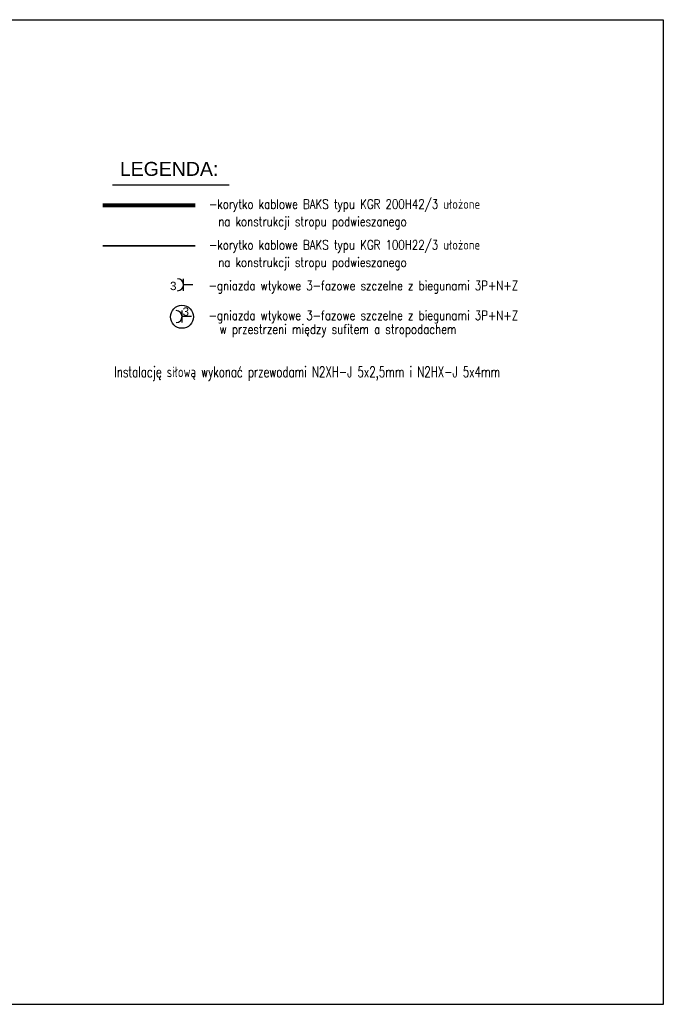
# Model space of a CAD drawing. Header units: millimetres. Extents: x -7934 to 14836, y -13910 to -10668.
# Tile 22 of 42: x 3421 to 4345, y -13826 to -12414. Entities that reach past the tile are written whole.
import ezdxf
from ezdxf.enums import TextEntityAlignment as Align

# ---------------------------------------------------------------- set-up
doc = ezdxf.new("R2010")
doc.units = ezdxf.units.MM
for name, color, linetype in [('INSTAL', 50, 'Continuous'), ('NIEBIESKA', 4, 'Continuous'), ('OPISY', 4, 'Continuous')]:
    doc.layers.add(name, color=color, linetype=linetype)
doc.layers.add('INSTAL DLP', color=70, linetype='Continuous', lineweight=70)
doc.styles.add('Arial', font='arial.ttf', dxfattribs={"height": 25})
doc.styles.add('ROMANS wym', font='ROMANS.SHX', dxfattribs={"width": 0.75, "height": 25})

msp = doc.modelspace()

# ---------------------------------------------------------------- linework, layer by layer
at = {"layer": 'INSTAL', "color": 7}
msp.add_line((3554.4, -12651), (3721.8, -12651), dxfattribs=at)
at = {"layer": 'INSTAL', "color": 140, "lineweight": 35}
msp.add_line((3540.4, -12738.5), (3673.2, -12738.5), dxfattribs=at)
at = {"layer": 'INSTAL', "color": 10}
for p, q in [((3656.5, -12802.8), (3656.5, -12785.7)), ((3670, -12794.2), (3656.5, -12794.2)), ((3654.4, -12848.5), (3654.4, -12831.3)), ((3667.9, -12839.9), (3654.4, -12839.9))]:
    msp.add_line(p, q, dxfattribs=at)
at = {"layer": 'INSTAL'}
msp.add_circle((3654.2, -12840.2), 16.5, dxfattribs=at)
at = {"layer": 'INSTAL', "color": 10}
for centre in [(3647.9, -12794.2), (3645.8, -12839.9)]:
    msp.add_arc(centre, 8.58, 270, 90, dxfattribs=at)
at = {"layer": 'INSTAL DLP', "lineweight": 80}
msp.add_line((3540.4, -12680), (3673.2, -12680), dxfattribs=at)
at = {"layer": 'NIEBIESKA', "color": 5, "linetype": 'Continuous'}
msp.add_lwpolyline([(2387.6, -12414), (4345.1, -12414), (4345.1, -13826.5), (2387.6, -13826.5)], close=True, dxfattribs=at)

# ---------------------------------------------------------------- texts
at = {"layer": 'INSTAL', "color": 7, "linetype": 'ByBlock', "style": 'ROMANS wym'}
for s, height, width, p in [('-korytko kablowe BAKS typu KGR 200H42/3 ułożone', 13.44, 0.8, (3692.9, -12678.5)), ('na konstrukcji stropu podwieszanego', 13.44, 0.8, (3706.2, -12703.5)), ('-korytko kablowe BAKS typu KGR 100H22/3 ułożone', 13.44, 0.8, (3692.9, -12737)), ('na konstrukcji stropu podwieszanego', 13.44, 0.8, (3706.2, -12762)), ('-gniazda wtykowe 3-fazowe szczelne z biegunami 3P+N+Z', 13.44, 0.8, (3692.5, -12795.4)), ('-gniazda wtykowe 3-fazowe szczelne z biegunami 3P+N+Z', 13.44, 0.8, (3692.5, -12838.2)), ('w przestrzeni między sufitem a stropodachem', 13.44, 0.8, (3708.3, -12858)), ('Instalację siłową wykonać przewodami N2XH-J 5x2,5mm i N2HX-J 5x4mm', 15.322, 0.7, (3557, -12919.2))]:
    msp.add_text(s, height=height, dxfattribs=dict(at, width=width)).set_placement(p, align=Align.MIDDLE_LEFT)
at = {"layer": 'INSTAL', "color": 10, "style": 'Arial'}
for p in [(3637, -12801.9, 0), (3655, -12838.7, 0)]:
    msp.add_text('3', height=12, dxfattribs=at).set_placement(p)
at = {"layer": 'OPISY', "color": 7, "style": 'Arial'}
msp.add_text('LEGENDA:', height=20, dxfattribs=at).set_placement((3565.1, -12638))

doc.saveas('drawing.dxf')
